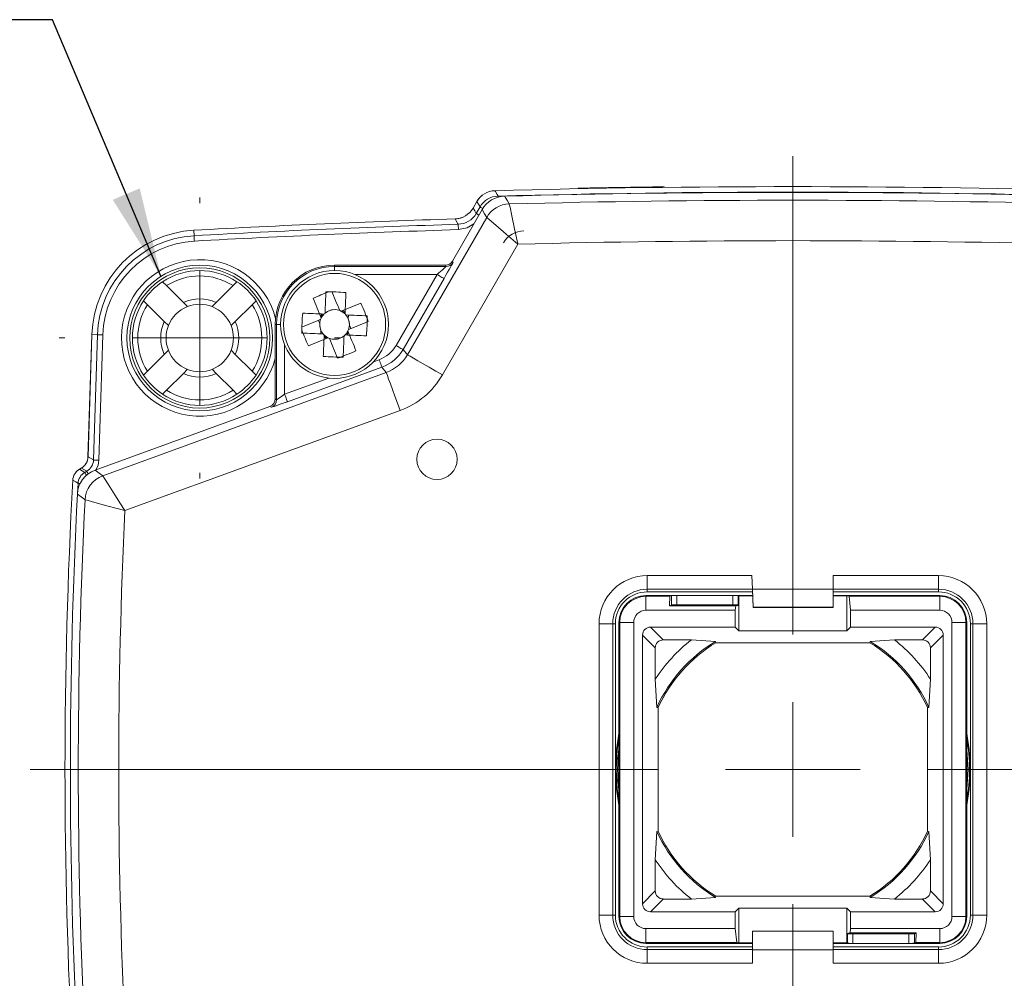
# Model space of a CAD drawing. Header units: millimetres. Extents: x 5 to 415, y 5 to 292.
# Tile 16 of 40: x 49 to 86, y 227 to 263. Entities that reach past the tile are written whole.
import ezdxf

# ---------------------------------------------------------------- set-up
doc = ezdxf.new("R2010")
doc.units = ezdxf.units.MM
doc.dimstyles.new('SLDDIMSTYLE1', dxfattribs={"dimtxt": 0, "dimasz": 3.302, "dimexe": 0, "dimexo": 0.0625, "dimgap": 0, "dimtad": 0, "dimtih": 1, "dimtoh": 1, "dimdec": 0, "dimrnd": 1e-09, "dimzin": 0, "dimdsep": 46, "dimtxsty": 'Standard', "dimsah": 1, "dimcen": 0.09, "dimadec": 0, "dimazin": 0, "dimtfac": 3.302, "dimtdec": 0, "dimtofl": 0, "dimtmove": 0, "dimatfit": 3, "dimfxl": 1, "dimfrac": 2, "dimtolj": 1, "dimtzin": 0, "dimarcsym": 0})

# ---------------------------------------------------------------- blocks, each defined once
blk = doc.blocks.new('SW_CENTERMARKSYMBOL_2')
at = {"color": 0, "linetype": 'Continuous', "lineweight": 0}
for p, q in [((0, 5), (0, 5.21)), ((0, 0), (0, 2.5)), ((-5, 0), (-5.21, 0)), ((0, 0), (-2.5, 0)), ((0, 0), (0, -2.5)), ((0, 0), (2.5, 0)), ((5, 0), (5.21, 0)), ((0, -5), (0, -5.21))]:
    blk.add_line(p, q, dxfattribs=at)
blk = doc.blocks.new('SW_CENTERMARKSYMBOL_4')
at = {"color": 0, "linetype": 'Continuous', "lineweight": 0}
for p, q in [((0, 5), (0, 22.736)), ((0, 0), (0, 2.5)), ((-5, 0), (-28.29, 0)), ((0, 0), (-2.5, 0)), ((0, 0), (0, -2.5)), ((0, 0), (2.5, 0)), ((5, 0), (27.956, 0)), ((0, -5), (0, -20.979))]:
    blk.add_line(p, q, dxfattribs=at)

msp = doc.modelspace()

# ---------------------------------------------------------------- linework, layer by layer
at = {"color": 7, "linetype": 'Continuous', "lineweight": 15}
for p, q in [((69.735, 256.542), (69.769, 256.543)), ((69.736, 256.522), (69.735, 256.542)), ((69.769, 256.543), (69.908, 256.545)), ((69.77, 256.543), (69.803, 256.543)), ((69.908, 256.545), (70.061, 256.548)), ((69.908, 256.525), (69.908, 256.545)), ((70.061, 256.528), (70.061, 256.548)), ((70.439, 256.555), (70.867, 256.563)), ((70.439, 256.535), (70.439, 256.555)), ((70.487, 256.556), (70.502, 256.556)), ((70.539, 256.557), (70.556, 256.557)), ((70.671, 256.559), (70.836, 256.562)), ((70.702, 256.56), (70.828, 256.562)), ((71.799, 256.578), (72.227, 256.584)), ((71.829, 256.578), (71.918, 256.579)), ((72.114, 256.582), (72.127, 256.582)), ((72.169, 256.583), (72.179, 256.583)), ((72.227, 256.564), (72.227, 256.584)), ((72.605, 256.589), (72.758, 256.591)), ((72.605, 256.569), (72.605, 256.589)), ((72.758, 256.591), (72.897, 256.592)), ((72.759, 256.571), (72.758, 256.591)), ((72.897, 256.592), (72.931, 256.593)), ((72.931, 256.573), (72.931, 256.593)), ((65.979, 256.049), (65.838, 255.804)), ((66.173, 255.747), (65.071, 253.839)), ((64.811, 253.689), (60.702, 253.689)), ((54.468, 252.93), (54.324, 253.075)), ((55.093, 252.305), (54.468, 252.93)), ((56.936, 252.93), (56.311, 252.305)), ((57.081, 253.075), (56.936, 252.93)), ((53.617, 252.368), (53.761, 252.223)), ((53.761, 252.223), (54.386, 251.598)), ((55.246, 252.153), (55.093, 252.305)), ((56.311, 252.305), (56.159, 252.153)), ((57.018, 251.598), (57.643, 252.223)), ((57.643, 252.223), (57.788, 252.368)), ((61.08, 251.89), (61.027, 252.02)), ((60.302, 251.867), (60.172, 251.814)), ((60.219, 251.881), (60.213, 251.74)), ((61.093, 251.973), (60.953, 251.979)), ((61.212, 251.697), (61.218, 251.838)), ((54.386, 251.598), (54.539, 251.446)), ((56.866, 251.446), (57.018, 251.598)), ((58.502, 251.489), (58.502, 248.732)), ((60.1, 251.645), (60.153, 251.514)), ((61.305, 251.334), (61.252, 251.465)), ((51.555, 246.58), (51.704, 251.121)), ((51.704, 251.116), (51.561, 246.583)), ((60.193, 251.282), (60.187, 251.141)), ((60.311, 251.006), (60.452, 251)), ((60.325, 251.089), (60.378, 250.959)), ((61.103, 251.112), (61.233, 251.165)), ((61.186, 251.098), (61.192, 251.239)), ((54.386, 250.381), (53.761, 249.756)), ((54.539, 250.533), (54.386, 250.381)), ((57.018, 250.381), (56.866, 250.533)), ((57.643, 249.756), (57.018, 250.381)), ((55.093, 249.673), (55.246, 249.826)), ((56.159, 249.826), (56.311, 249.673)), ((53.761, 249.756), (53.617, 249.611)), ((54.468, 249.048), (55.093, 249.673)), ((56.311, 249.673), (56.936, 249.048)), ((57.788, 249.611), (57.643, 249.756)), ((54.324, 248.904), (54.468, 249.048)), ((56.936, 249.048), (57.081, 248.904)), ((58.305, 248.45), (51.82, 246.089)), ((51.311, 246.166), (51.24, 246.125)), ((51.24, 246.125), (51.306, 246.163)), ((72.302, 242.179), (76.185, 242.179)), ((76.185, 242.179), (76.202, 241.679)), ((76.185, 242.179), (76.202, 241.67)), ((79.202, 242.179), (83.102, 242.179)), ((79.202, 241.679), (79.202, 242.179)), ((73.395, 241.439), (72.252, 241.439)), ((76.202, 241.67), (72.302, 241.67)), ((76.205, 241.574), (72.302, 241.574)), ((73.196, 241.436), (73.143, 241.41)), ((75.478, 241.439), (73.395, 241.439)), ((75.727, 241.439), (75.478, 241.439)), ((75.678, 241.436), (75.702, 241.424)), ((76.211, 241.424), (75.702, 241.424)), ((75.702, 241.424), (75.702, 241.074)), ((75.727, 241.439), (76.21, 241.439)), ((79.202, 241.679), (76.202, 241.679)), ((76.202, 241.679), (76.225, 241.008)), ((76.202, 241.658), (76.202, 241.67)), ((76.226, 240.989), (76.202, 241.658)), ((79.202, 241.679), (79.202, 241.008)), ((83.102, 241.67), (79.202, 241.67)), ((79.202, 241.574), (83.102, 241.574)), ((79.202, 241.439), (79.677, 241.439)), ((79.702, 241.424), (79.202, 241.424)), ((83.152, 241.439), (79.677, 241.439)), ((79.702, 240.131), (79.702, 241.424)), ((79.702, 241.424), (79.786, 241.41)), ((72.252, 241.41), (73.143, 241.41)), ((73.143, 241.41), (73.131, 241.054)), ((73.196, 241.086), (73.131, 241.054)), ((73.395, 241.089), (75.478, 241.089)), ((75.702, 241.074), (75.582, 241.054)), ((75.678, 241.086), (75.702, 241.074)), ((75.702, 241.074), (75.702, 240.131)), ((79.839, 240.892), (79.786, 241.41)), ((79.786, 241.41), (83.152, 241.41)), ((75.566, 240.892), (72.252, 240.892)), ((73.131, 241.054), (75.582, 241.054)), ((75.582, 241.054), (75.566, 240.892)), ((75.566, 240.892), (75.566, 240.268)), ((79.202, 241.008), (76.225, 241.008)), ((76.225, 241.008), (76.226, 240.989)), ((79.202, 240.989), (76.226, 240.989)), ((79.202, 241.008), (79.202, 240.989)), ((79.839, 240.268), (79.839, 240.892)), ((83.152, 240.892), (79.839, 240.892)), ((70.513, 229.589), (70.513, 240.389)), ((71.022, 240.389), (71.022, 229.589)), ((71.117, 240.389), (71.117, 234.989)), ((71.252, 240.439), (71.252, 229.539)), ((71.282, 229.539), (71.282, 240.439)), ((71.8, 240.439), (71.8, 229.539)), ((83.605, 229.539), (83.605, 240.439)), ((84.123, 240.439), (84.123, 229.539)), ((84.152, 229.539), (84.152, 240.439)), ((84.287, 240.389), (84.287, 234.989)), ((84.383, 229.589), (84.383, 240.389)), ((84.892, 240.389), (84.892, 229.589)), ((72.124, 230.01), (72.124, 239.969)), ((72.423, 240.268), (75.566, 240.268)), ((75.566, 240.268), (75.702, 240.131)), ((75.702, 240.131), (79.702, 240.131)), ((79.702, 240.131), (79.839, 240.268)), ((79.839, 240.268), (82.982, 240.268)), ((83.28, 230.01), (83.28, 239.969)), ((72.896, 239.795), (73.936, 239.795)), ((73.936, 239.795), (74.833, 239.736)), ((74.846, 239.689), (74.833, 239.736)), ((74.846, 239.689), (80.559, 239.689)), ((80.559, 239.689), (80.572, 239.736)), ((80.572, 239.736), (81.468, 239.795)), ((81.468, 239.795), (82.509, 239.795)), ((72.597, 238.338), (72.597, 239.496)), ((82.807, 238.338), (82.807, 239.496)), ((72.656, 237.291), (72.597, 238.338)), ((82.807, 238.338), (82.749, 237.291)), ((72.702, 237.281), (72.656, 237.291)), ((72.702, 232.698), (72.702, 237.281)), ((82.702, 237.281), (82.749, 237.291)), ((82.702, 232.698), (82.702, 237.281)), ((71.117, 234.989), (71.117, 229.589)), ((84.287, 234.989), (84.287, 229.589)), ((72.597, 231.641), (72.656, 232.688)), ((72.702, 232.698), (72.656, 232.688)), ((82.702, 232.698), (82.749, 232.688)), ((82.749, 232.688), (82.807, 231.641)), ((72.597, 230.483), (72.597, 231.641)), ((82.807, 230.483), (82.807, 231.641)), ((72.896, 230.184), (73.936, 230.184)), ((74.833, 230.243), (73.936, 230.184)), ((74.846, 230.289), (74.833, 230.243)), ((74.846, 230.289), (80.559, 230.289)), ((80.559, 230.289), (80.572, 230.243)), ((81.468, 230.184), (80.572, 230.243)), ((81.468, 230.184), (82.509, 230.184)), ((75.566, 229.711), (75.702, 229.848)), ((75.702, 229.848), (79.702, 229.848)), ((75.702, 229.848), (75.702, 228.555)), ((79.702, 228.905), (79.702, 229.848)), ((79.702, 229.848), (79.839, 229.711)), ((72.423, 229.711), (75.566, 229.711)), ((75.566, 229.711), (75.566, 229.087)), ((79.839, 229.087), (79.839, 229.711)), ((79.839, 229.711), (82.982, 229.711)), ((72.252, 229.087), (75.566, 229.087)), ((75.566, 229.087), (75.618, 228.569)), ((79.823, 228.925), (79.839, 229.087)), ((79.839, 229.087), (83.152, 229.087)), ((79.202, 228.989), (76.202, 228.989)), ((76.202, 228.3), (76.202, 228.989)), ((79.202, 228.3), (79.202, 228.989)), ((79.702, 228.905), (79.823, 228.925)), ((79.727, 228.893), (79.702, 228.905)), ((79.702, 228.555), (79.702, 228.905)), ((82.274, 228.925), (79.823, 228.925)), ((82.009, 228.889), (79.927, 228.889)), ((82.209, 228.893), (82.274, 228.925)), ((82.262, 228.569), (82.274, 228.925)), ((75.618, 228.569), (72.252, 228.569)), ((72.252, 228.539), (75.727, 228.539)), ((72.302, 228.405), (76.202, 228.405)), ((72.302, 228.309), (76.202, 228.309)), ((75.702, 228.555), (75.618, 228.569)), ((75.702, 228.555), (76.202, 228.555)), ((75.727, 228.539), (76.202, 228.539)), ((76.202, 228.3), (76.202, 227.8)), ((79.202, 228.3), (76.202, 228.3)), ((79.202, 228.555), (79.702, 228.555)), ((79.202, 228.539), (79.677, 228.539)), ((83.102, 228.405), (79.202, 228.405)), ((79.202, 228.309), (83.102, 228.309)), ((79.202, 227.8), (79.202, 228.3)), ((79.677, 228.539), (79.927, 228.539)), ((79.727, 228.543), (79.702, 228.555)), ((79.927, 228.539), (82.009, 228.539)), ((82.009, 228.539), (83.152, 228.539)), ((82.209, 228.543), (82.262, 228.569)), ((83.152, 228.569), (82.262, 228.569)), ((76.202, 227.8), (72.302, 227.8)), ((83.102, 227.8), (79.202, 227.8))]:
    msp.add_line(p, q, dxfattribs=at)
at = {"color": 7, "linetype": 'Continuous', "lineweight": 0}
for p, q in [((69.769, 256.523), (69.769, 256.543)), ((70.867, 256.543), (70.867, 256.563)), ((71.8, 256.558), (71.799, 256.578)), ((72.897, 256.572), (72.897, 256.592)), ((65.957, 255.605), (66.098, 255.85)), ((63.404, 250.368), (66.344, 255.46)), ((55.491, 254.781), (55.48, 254.983)), ((67.503, 254.467), (64.703, 249.619)), ((60.702, 253.642), (60.702, 253.689)), ((60.702, 253.642), (60.702, 253.489)), ((60.702, 253.642), (64.839, 253.642)), ((64.839, 253.642), (64.811, 253.689)), ((65.071, 253.839), (65.098, 253.792)), ((64.504, 253.342), (61.455, 253.342)), ((62.984, 250.71), (64.504, 253.342)), ((64.764, 253.192), (63.244, 250.56)), ((58.55, 251.489), (58.502, 251.489)), ((58.55, 251.489), (58.702, 251.489)), ((58.55, 248.699), (58.55, 251.489)), ((51.907, 251.109), (51.704, 251.116)), ((51.76, 246.464), (51.907, 251.109)), ((52.107, 251.103), (51.96, 246.458)), ((58.85, 250.736), (58.85, 248.906)), ((63.244, 250.56), (63.404, 250.368)), ((62.458, 249.9), (58.952, 248.624)), ((62.147, 250.106), (62.355, 250.182)), ((62.618, 249.709), (62.458, 249.9)), ((52.102, 245.881), (62.618, 249.709)), ((58.85, 248.906), (60.485, 249.501)), ((58.502, 248.732), (58.55, 248.699)), ((58.352, 248.417), (58.305, 248.45)), ((63.131, 248.3), (52.926, 244.585)), ((51.561, 246.583), (51.76, 246.464)), ((51.51, 246.047), (51.311, 246.166)), ((51.436, 246.004), (51.51, 246.047)), ((51.168, 245.243), (51.187, 245.598)), ((72.302, 241.67), (72.302, 242.179)), ((83.102, 241.67), (83.102, 242.179)), ((72.252, 241.439), (72.252, 241.41)), ((72.302, 241.67), (72.302, 241.574)), ((73.196, 241.086), (73.196, 241.436)), ((73.395, 241.439), (73.395, 241.089)), ((75.478, 241.089), (75.478, 241.439)), ((75.678, 241.436), (75.678, 241.086)), ((83.102, 241.67), (83.102, 241.574)), ((83.152, 241.41), (83.152, 241.439)), ((72.252, 241.41), (72.252, 240.892)), ((83.152, 240.892), (83.152, 241.41)), ((71.022, 240.389), (70.513, 240.389)), ((71.117, 240.389), (71.022, 240.389)), ((71.282, 240.439), (71.252, 240.439)), ((71.282, 240.439), (71.8, 240.439)), ((83.605, 240.439), (84.123, 240.439)), ((84.152, 240.439), (84.123, 240.439)), ((84.287, 240.389), (84.383, 240.389)), ((84.383, 240.389), (84.892, 240.389)), ((72.597, 239.496), (72.124, 239.969)), ((72.423, 240.268), (72.896, 239.795)), ((82.509, 239.795), (82.982, 240.268)), ((83.28, 239.969), (82.807, 239.496)), ((72.124, 230.01), (72.597, 230.483)), ((82.807, 230.483), (83.28, 230.01)), ((72.896, 230.184), (72.423, 229.711)), ((82.982, 229.711), (82.509, 230.184)), ((71.022, 229.589), (70.513, 229.589)), ((71.022, 229.589), (71.117, 229.589)), ((71.252, 229.539), (71.282, 229.539)), ((71.282, 229.539), (71.8, 229.539)), ((83.605, 229.539), (84.123, 229.539)), ((84.123, 229.539), (84.152, 229.539)), ((84.383, 229.589), (84.287, 229.589)), ((84.383, 229.589), (84.892, 229.589)), ((72.252, 228.569), (72.252, 229.087)), ((83.152, 229.087), (83.152, 228.569)), ((79.727, 228.543), (79.727, 228.893)), ((79.927, 228.889), (79.927, 228.539)), ((82.009, 228.539), (82.009, 228.889)), ((82.209, 228.893), (82.209, 228.543)), ((72.252, 228.569), (72.252, 228.539)), ((72.302, 228.405), (72.302, 228.309)), ((72.302, 228.309), (72.302, 227.8)), ((83.102, 228.405), (83.102, 228.309)), ((83.102, 228.309), (83.102, 227.8)), ((83.152, 228.539), (83.152, 228.569))]:
    msp.add_line(p, q, dxfattribs=at)
at = {"color": 7, "linetype": 'Continuous', "lineweight": 0, "flags": 128}
for points in [[(66.65, 256.449), (66.666, 256.421), (66.732, 256.311), (66.769, 256.249)], [(66.098, 255.85), (66.04, 255.946), (65.979, 256.049)], [(66.769, 256.249), (66.769, 256.245), (66.769, 256.233), (66.769, 256.214), (66.77, 256.2)], [(67.012, 256.247), (67.032, 256.213), (67.115, 256.075), (67.184, 255.959)], [(65.838, 255.804), (65.899, 255.701), (65.957, 255.605)], [(66.098, 255.85), (66.101, 255.847), (66.112, 255.842), (66.128, 255.832), (66.149, 255.82), (66.176, 255.805), (66.205, 255.788), (66.205, 255.788)], [(66.344, 255.46), (66.266, 255.591), (66.173, 255.747)], [(67.503, 254.467), (67.501, 254.475), (67.382, 255.032), (67.278, 255.518), (67.21, 255.835), (67.184, 255.956), (67.184, 255.959)], [(65.289, 255.206), (65.276, 255.226), (65.211, 255.336), (65.17, 255.405)], [(66.057, 255.547), (66.034, 255.56), (66.008, 255.575), (65.987, 255.588), (65.971, 255.597), (65.96, 255.603), (65.957, 255.605)], [(67.503, 254.467), (67.497, 254.473), (67.064, 254.843), (66.687, 255.166), (66.44, 255.377), (66.347, 255.457), (66.344, 255.46)], [(65.295, 255.006), (65.294, 255.044), (65.293, 255.082), (65.291, 255.116), (65.291, 255.146), (65.29, 255.171), (65.289, 255.19), (65.289, 255.201), (65.289, 255.206)], [(65.867, 255.217), (65.624, 255.072), (65.295, 255.006)], [(55.502, 254.581), (55.5, 254.62), (55.498, 254.657), (55.496, 254.691), (55.495, 254.721), (55.493, 254.746), (55.492, 254.765), (55.492, 254.777), (55.491, 254.781)], [(64.504, 253.342), (64.554, 253.313), (64.603, 253.285), (64.647, 253.26), (64.686, 253.237), (64.719, 253.218), (64.743, 253.204), (64.758, 253.196), (64.764, 253.192)], [(52.107, 251.103), (52.068, 251.104), (52.031, 251.105), (51.997, 251.107), (51.967, 251.108), (51.942, 251.108), (51.923, 251.109), (51.911, 251.109), (51.907, 251.109)], [(62.984, 250.71), (63.034, 250.681), (63.083, 250.653), (63.127, 250.627), (63.166, 250.604), (63.199, 250.586), (63.223, 250.572), (63.238, 250.563), (63.244, 250.56)], [(64.703, 249.619), (64.453, 249.763), (64.211, 249.903), (63.989, 250.031), (63.793, 250.144), (63.631, 250.238), (63.51, 250.308), (63.433, 250.352), (63.404, 250.368)], [(62.355, 250.182), (62.375, 250.128), (62.394, 250.075), (62.412, 250.027), (62.427, 249.984), (62.44, 249.949), (62.45, 249.923), (62.456, 249.906), (62.458, 249.9)], [(63.131, 248.3), (63.032, 248.572), (62.937, 248.833), (62.849, 249.075), (62.772, 249.288), (62.708, 249.463), (62.66, 249.595), (62.63, 249.678), (62.618, 249.709)], [(58.85, 248.906), (58.869, 248.852), (58.888, 248.799), (58.906, 248.751), (58.921, 248.708), (58.934, 248.673), (58.944, 248.647), (58.95, 248.63), (58.952, 248.624)], [(51.96, 246.458), (51.921, 246.459), (51.884, 246.461), (51.85, 246.462), (51.82, 246.463), (51.795, 246.463), (51.776, 246.464), (51.764, 246.464), (51.76, 246.464)], [(51.24, 246.125), (51.339, 246.064), (51.436, 246.004)], [(51.504, 245.886), (51.498, 245.897), (51.481, 245.926), (51.466, 245.953), (51.453, 245.974), (51.444, 245.99), (51.438, 246.001), (51.436, 246.004)], [(51.572, 245.94), (51.555, 245.969), (51.54, 245.996), (51.528, 246.017), (51.518, 246.033), (51.513, 246.043), (51.51, 246.047)], [(51.82, 246.089), (51.973, 245.976), (52.102, 245.881)], [(52.926, 244.585), (52.922, 244.592), (52.742, 244.876), (52.577, 245.134), (52.553, 245.172), (52.302, 245.566), (52.168, 245.777), (52.104, 245.878), (52.102, 245.881)], [(51.187, 245.598), (51.173, 245.606), (51.105, 245.648), (50.99, 245.719)], [(51.274, 245.593), (51.246, 245.595), (51.222, 245.596), (51.203, 245.597), (51.191, 245.598), (51.187, 245.598)], [(51.445, 244.992), (51.436, 244.998), (51.301, 245.098), (51.163, 245.201)], [(51.445, 244.992), (51.449, 244.991), (51.563, 244.959), (51.806, 244.892), (52.256, 244.769), (52.299, 244.757), (52.594, 244.676), (52.919, 244.587), (52.926, 244.585)]]:
    msp.add_lwpolyline(points, dxfattribs=at)
at = {"color": 7, "linetype": 'Continuous', "lineweight": 15, "flags": 128}
for points in [[(70.061, 256.548), (70.237, 256.552), (70.439, 256.555)], [(70.556, 256.557), (70.577, 256.558), (70.613, 256.558)], [(70.613, 256.558), (70.653, 256.559), (70.702, 256.56)], [(71.918, 256.579), (71.998, 256.58), (72.057, 256.581)], [(72.057, 256.581), (72.095, 256.582), (72.114, 256.582)], [(72.227, 256.584), (72.429, 256.586), (72.605, 256.589)], [(60.207, 251.728), (60.169, 251.821), (60.131, 251.914), (60.094, 252.006), (60.056, 252.099), (60.019, 252.19), (59.982, 252.281), (59.945, 252.372), (59.909, 252.462)], [(60.35, 251.912), (60.354, 252.012), (60.359, 252.113), (60.363, 252.212), (60.367, 252.312), (60.371, 252.411), (60.376, 252.509), (60.38, 252.606), (60.384, 252.703)], [(60.611, 252.7), (60.631, 252.65), (60.668, 252.559), (60.705, 252.468), (60.742, 252.376), (60.779, 252.284), (60.817, 252.192), (60.855, 252.099), (60.892, 252.006)], [(61.123, 252.672), (61.119, 252.575), (61.115, 252.477), (61.111, 252.379), (61.107, 252.28), (61.102, 252.181), (61.098, 252.081), (61.094, 251.981), (61.089, 251.88)], [(60.94, 251.985), (61.034, 252.023), (61.127, 252.061), (61.219, 252.098), (61.311, 252.136), (61.403, 252.173), (61.494, 252.21), (61.585, 252.246), (61.675, 252.283)], [(59.492, 251.398), (59.542, 251.418), (59.633, 251.455), (59.724, 251.492), (59.815, 251.529), (59.907, 251.567), (60, 251.604), (60.093, 251.642), (60.186, 251.68)], [(59.52, 251.91), (59.617, 251.906), (59.715, 251.902), (59.813, 251.898), (59.912, 251.894), (60.011, 251.889), (60.111, 251.885), (60.211, 251.881), (60.312, 251.877)], [(61.125, 251.842), (61.225, 251.837), (61.325, 251.833), (61.425, 251.829), (61.525, 251.825), (61.623, 251.82), (61.722, 251.816), (61.819, 251.812), (61.916, 251.808)], [(61.953, 251.597), (61.863, 251.561), (61.772, 251.524), (61.681, 251.487), (61.589, 251.45), (61.497, 251.412), (61.405, 251.375), (61.312, 251.337), (61.218, 251.299)], [(60.28, 251.137), (60.179, 251.142), (60.079, 251.146), (59.979, 251.15), (59.88, 251.154), (59.781, 251.159), (59.683, 251.163), (59.585, 251.167), (59.489, 251.171)], [(60.464, 250.994), (60.371, 250.956), (60.278, 250.918), (60.185, 250.881), (60.093, 250.843), (60.002, 250.806), (59.91, 250.769), (59.82, 250.733), (59.73, 250.696)], [(60.281, 250.307), (60.286, 250.404), (60.29, 250.502), (60.294, 250.6), (60.298, 250.699), (60.302, 250.798), (60.307, 250.898), (60.311, 250.998), (60.315, 251.099)], [(60.81, 250.239), (60.773, 250.329), (60.737, 250.42), (60.7, 250.511), (60.663, 250.602), (60.625, 250.695), (60.588, 250.787), (60.55, 250.88), (60.512, 250.973)], [(61.055, 251.067), (61.05, 250.967), (61.046, 250.866), (61.042, 250.767), (61.037, 250.667), (61.033, 250.568), (61.029, 250.47), (61.025, 250.373), (61.021, 250.276)], [(61.884, 251.069), (61.788, 251.073), (61.69, 251.077), (61.592, 251.081), (61.493, 251.085), (61.394, 251.09), (61.294, 251.094), (61.194, 251.098), (61.093, 251.102)], [(61.198, 251.251), (61.236, 251.158), (61.274, 251.065), (61.311, 250.973), (61.348, 250.88), (61.386, 250.789), (61.423, 250.698), (61.459, 250.607), (61.496, 250.517)], [(71.252, 236.316), (71.159, 235.727), (71.117, 234.989)], [(84.152, 236.316), (84.246, 235.727), (84.287, 234.989)], [(71.15, 234.989), (71.189, 235.71), (71.252, 236.145)], [(84.202, 234.989), (84.161, 235.717), (84.152, 235.794)], [(71.117, 234.989), (71.159, 234.252), (71.252, 233.663)], [(71.252, 233.834), (71.189, 234.269), (71.15, 234.989)], [(84.152, 234.185), (84.161, 234.262), (84.202, 234.989)], [(84.287, 234.989), (84.246, 234.252), (84.152, 233.663)]]:
    msp.add_lwpolyline(points, dxfattribs=at)
at = {"color": 7, "linetype": 'Continuous', "lineweight": 0}
for centre, radius in [((55.702, 250.989), 2.703), ((60.702, 251.489), 1.895)]:
    msp.add_circle(centre, radius, dxfattribs=at)
at = {"color": 7, "linetype": 'Continuous', "lineweight": 15}
for centre, radius in [((55.702, 250.989), 2.6), ((60.702, 251.489), 2), ((64.502, 246.489), 0.75)]:
    msp.add_circle(centre, radius, dxfattribs=at)
for centre, radius, start, end in [((66.672, 255.649), 0.8, 91.5788, 150.0005), ((77.702, -144.399), 401, 88.42055, 91.57945), ((77.702, -144.399), 401.02, 90.98101, 91.1334), ((77.702, -144.399), 401.02, 90.84342, 90.97669), ((77.702, -144.399), 401.02, 90.68671, 90.83787), ((66.672, 255.649), 0.8, 128.6951, 150), ((67.039, 255.247), 1, 91.5271, 150.0006), ((77.702, -144.611), 401, 88.47236, 91.52764), ((65.145, 256.204), 0.8, 271.7952, 330.0002), ((77.702, -144.399), 400, 91.79544, 93.18474), ((65.145, 256.204), 0.8, 271.7954, 293.1003), ((55.702, 250.989), 4, 93.1847, 178.1902), ((67.745, 254.065), 0.9, 91.4271, 150), ((55.702, 250.989), 2.5, 56.537, 123.463), ((60.702, 251.489), 2.2, 90, 180), ((55.702, 250.989), 2.3, 57.5559, 122.4441), ((55.702, 250.989), 2.5, 123.463, 146.537), ((55.702, 250.989), 2.5, 33.463, 56.537), ((55.702, 250.989), 1.45, 65.1713, 114.8287), ((63.563, 244.431), 8.823, 110.3666, 114.4676), ((60.377, 243.888), 8.815, 85.1431, 89.9543), ((55.702, 250.989), 2.5, 146.537, 213.463), ((55.702, 250.989), 2.3, 147.5559, 212.4441), ((55.702, 250.989), 1.25, 111.4218, 158.5782), ((55.702, 250.989), 1.25, 68.5782, 111.4218), ((55.702, 250.989), 1.25, 21.4218, 68.5782), ((55.702, 250.989), 2.3, 327.5559, 32.4441), ((55.702, 250.989), 2.5, 326.537, 33.463), ((60.702, 251.489), 0.55, 87.4436, 129.8266), ((60.702, 251.489), 0.55, 69.7857, 112.1687), ((53.651, 248.631), 8.815, 19.658, 24.4691), ((68.304, 251.164), 8.816, 175.1433, 179.9541), ((60.702, 251.489), 0.55, 159.7857, 202.1687), ((60.702, 251.489), 0.55, 154.3415, 159.7857), ((60.702, 251.489), 0.55, 136.6836, 152.9287), ((60.702, 251.489), 0.55, 129.8266, 135.2708), ((60.702, 251.489), 0.55, 64.3415, 69.7857), ((60.702, 251.489), 0.55, 46.6836, 62.9287), ((60.702, 251.489), 0.55, 39.8266, 45.2708), ((60.702, 251.489), 0.55, 357.4436, 39.8266), ((60.702, 251.489), 0.55, 339.7857, 22.1687), ((53.1, 251.815), 8.816, 355.1433, 359.9541), ((55.702, 250.989), 1.45, 155.1713, 204.8287), ((55.702, 250.989), 1.25, 158.5782, 201.4218), ((55.702, 250.989), 1.25, 338.5782, 21.4218), ((55.702, 250.989), 1.45, 335.1713, 24.8287), ((60.702, 251.489), 0.55, 177.4436, 219.8266), ((60.702, 251.489), 0.55, 334.3415, 339.7857), ((67.756, 254.348), 8.817, 200.3653, 204.4688), ((60.702, 251.489), 0.55, 219.8266, 225.2708), ((60.702, 251.489), 0.55, 226.6836, 242.9287), ((60.702, 251.489), 0.55, 244.3415, 249.7857), ((60.702, 251.489), 0.55, 249.7857, 292.1687), ((60.702, 251.489), 0.55, 267.4436, 309.8266), ((60.702, 251.489), 0.55, 309.8266, 315.2708), ((60.702, 251.489), 0.55, 316.6836, 332.9287), ((55.702, 250.989), 1.25, 201.4218, 248.5782), ((55.702, 250.989), 1.25, 291.4218, 338.5782), ((61.028, 259.092), 8.816, 265.1434, 269.954), ((57.844, 258.541), 8.816, 289.6582, 294.4689), ((55.702, 250.989), 1.25, 248.5782, 291.4218), ((55.702, 250.989), 2.5, 213.463, 236.537), ((55.702, 250.989), 1.45, 245.1713, 294.8287), ((55.702, 250.989), 2.5, 303.463, 326.537), ((55.702, 250.989), 2.5, 236.537, 303.463), ((55.702, 250.989), 2.3, 237.5559, 302.4441), ((51.061, 246.599), 0.5, 300, 358.1902), ((51.49, 245.692), 0.5, 119.9997, 176.9251), ((51.49, 245.692), 0.5, 120, 140.8378), ((52.162, 245.15), 1, 109.9991, 177.0743), ((250.702, 234.989), 200, 176.92481, 183.07519), ((250.902, 234.989), 200, 177.0734, 182.9266), ((72.302, 240.389), 1.79, 90, 180), ((83.102, 240.389), 1.79, 0, 90), ((72.302, 240.389), 1.281, 90, 180), ((72.302, 240.389), 1.185, 90, 180), ((72.252, 240.439), 1, 90, 180), ((83.102, 240.389), 1.281, 0, 90), ((83.102, 240.389), 1.185, 0, 90), ((83.152, 240.439), 1, 0, 90), ((72.252, 240.439), 0.97, 90, 180), ((83.152, 240.439), 0.97, 0, 90), ((72.252, 240.439), 0.453, 90, 180), ((83.152, 240.439), 0.453, 0, 90), ((77.702, 234.989), 6.105, 128.0881, 146.7413), ((77.702, 234.989), 5.546, 121.156, 155.4848), ((77.702, 234.989), 5.5, 121.2904, 155.38), ((77.702, 234.989), 5.5, 24.62, 58.7096), ((77.702, 234.989), 5.546, 24.5152, 58.844), ((77.702, 234.989), 6.105, 33.2587, 51.9119), ((77.702, 234.989), 6.553, 349.8466, 10.1534), ((77.702, 234.989), 6.5, 172.8888, 187.1112), ((77.702, 234.989), 5.546, 204.5152, 238.844), ((77.702, 234.989), 5.5, 204.62, 238.7096), ((77.702, 234.989), 5.5, 301.2904, 335.38), ((77.702, 234.989), 5.546, 301.156, 335.4848), ((77.702, 234.989), 6.105, 213.2587, 231.9119), ((77.702, 234.989), 6.105, 308.0881, 326.7413), ((72.302, 229.589), 1.79, 180, 270), ((72.302, 229.589), 1.281, 180, 270), ((72.302, 229.589), 1.185, 180, 270), ((72.252, 229.539), 1, 180, 270), ((72.252, 229.539), 0.97, 180, 270), ((72.252, 229.539), 0.453, 180, 270), ((83.102, 229.589), 1.79, 270, 0), ((83.102, 229.589), 1.281, 270, 0), ((83.102, 229.589), 1.185, 270, 0), ((83.152, 229.539), 0.453, 270, 0), ((83.152, 229.539), 0.97, 270, 0), ((83.152, 229.539), 1, 270, 0)]:
    msp.add_arc(centre, radius, start, end, dxfattribs=at)
at = {"color": 7, "linetype": 'Continuous', "lineweight": 0}
for centre, radius, start, end in [((77.702, -144.399), 400.797, 88.43677, 91.56323), ((66.79, 255.45), 0.8, 91.5652, 149.998), ((77.702, -144.611), 400.708, 88.49578, 91.50422), ((67.21, 254.96), 1, 91.5147, 149.9896), ((65.264, 256.005), 0.8, 271.7762, 330.0033), ((77.702, -144.399), 399.797, 91.77932, 93.18474), ((77.702, -144.399), 399.597, 91.77932, 93.18474), ((55.702, 250.989), 3.797, 93.1847, 178.1902), ((55.702, 250.989), 3.597, 93.1847, 178.1902), ((77.702, -144.611), 399.208, 88.53595, 91.46405), ((55.702, 250.989), 2.903, 14.4333, 344.6907), ((60.702, 251.489), 2.153, 90, 180), ((64.839, 253.942), 0.3, 270.011, 329.9887), ((58.25, 248.699), 0.3, 290.0132, 359.9867), ((51.686, 245.571), 0.5, 120.0033, 176.9529), ((52.444, 244.941), 1, 110.0126, 177.1165), ((250.902, 234.989), 199.708, 177.12919, 182.87081), ((250.902, 234.989), 198.208, 177.22504, 182.77496)]:
    msp.add_arc(centre, radius, start, end, dxfattribs=at)
for centre, major_axis, ratio, start_param, end_param in [((64.492, 253.342), (0.347, 0.3), 0.017269, 4.732341, 6.285684), ((64.752, 253.192), (0.347, 0.6), 0.015115, 4.721118, 6.274461), ((61.945, 251.31), (0.771, -0.919), 0.999828, 5.934175, 6.632196), ((61.945, 251.31), (-0.964, 1.149), 0.999897, 2.792582, 3.490603), ((62.105, 251.119), (-0.965, 1.15), 0.999483, 2.792582, 3.490603), ((62.105, 251.119), (1.929, -2.299), 0.999828, 5.934175, 6.632196), ((58.85, 248.917), (0.3, 0.219), 0.024275, 3.141361, 4.694704), ((58.952, 248.635), (0.6, 0.218), 0.016402, 3.153074, 4.706417), ((51.26, 246.48), (0.429, -0.257), 0.999641, 5.775465, 6.790906), ((51.26, 246.48), (0.601, -0.36), 0.999801, 6.24723, 6.790906)]:
    msp.add_ellipse(centre, major_axis=major_axis, ratio=ratio, start_param=start_param, end_param=end_param, dxfattribs=at)
at = {"color": 7, "linetype": 'Continuous', "lineweight": 15}
for centre, major_axis, ratio, start_param, end_param in [((64.811, 253.99), (0.15, -0.26), 0.999797, 5.759674, 6.806696), ((58.202, 248.732), (0.246, -0.172), 0.999773, 5.672427, 6.893944), ((51.055, 246.596), (-0.5, 0), 0.999848, 2.094078, 3.108438), ((51.061, 246.599), (0.429, -0.257), 0.999801, 5.775465, 6.790906), ((73.395, 241.436), (0.2, 0), 0.017455, 1.570796, 3.106686), ((75.478, 241.436), (0.2, 0), 0.017455, 0.034907, 1.570796), ((73.395, 241.086), (0.2, 0), 0.017455, 1.570796, 3.106686), ((75.478, 241.086), (0.2, 0), 0.017455, 0.034907, 1.570796), ((72.426, 239.966), (0.214, -0.214), 0.989133, 2.361658, 3.921528), ((82.979, 239.966), (-0.214, -0.214), 0.989133, 2.361658, 3.921528), ((72.899, 239.493), (0.214, -0.214), 0.989133, 2.361658, 3.921528), ((82.506, 239.493), (-0.214, -0.214), 0.989133, 2.361658, 3.921528), ((72.899, 230.486), (0.214, 0.214), 0.989133, 2.361658, 3.921528), ((82.506, 230.486), (-0.214, 0.214), 0.989133, 2.361658, 3.921528), ((72.426, 230.013), (0.214, 0.214), 0.989133, 2.361658, 3.921528), ((82.979, 230.013), (-0.214, 0.214), 0.989133, 2.361658, 3.921528), ((79.927, 228.893), (0.2, 0), 0.017455, 3.176499, 4.712389), ((82.009, 228.893), (0.2, 0), 0.017455, 4.712389, 6.248279), ((79.927, 228.543), (0.2, 0), 0.017455, 3.176499, 4.712389), ((82.009, 228.543), (0.2, 0), 0.017455, 4.712389, 6.248279)]:
    msp.add_ellipse(centre, major_axis=major_axis, ratio=ratio, start_param=start_param, end_param=end_param, dxfattribs=at)

# ---------------------------------------------------------------- block references
at = {"color": 7, "linetype": 'Continuous', "lineweight": 0}
for name, p in [('SW_CENTERMARKSYMBOL_4', (77.702, 234.989)), ('SW_CENTERMARKSYMBOL_2', (55.702, 250.989))]:
    msp.add_blockref(name, p, dxfattribs=at)

# ---------------------------------------------------------------- leaders
msp.add_leader([(54.259, 253.283), (50.243, 262.791), (13.864, 262.791)], dimstyle='SLDDIMSTYLE1', dxfattribs=at)

doc.saveas('drawing.dxf')
